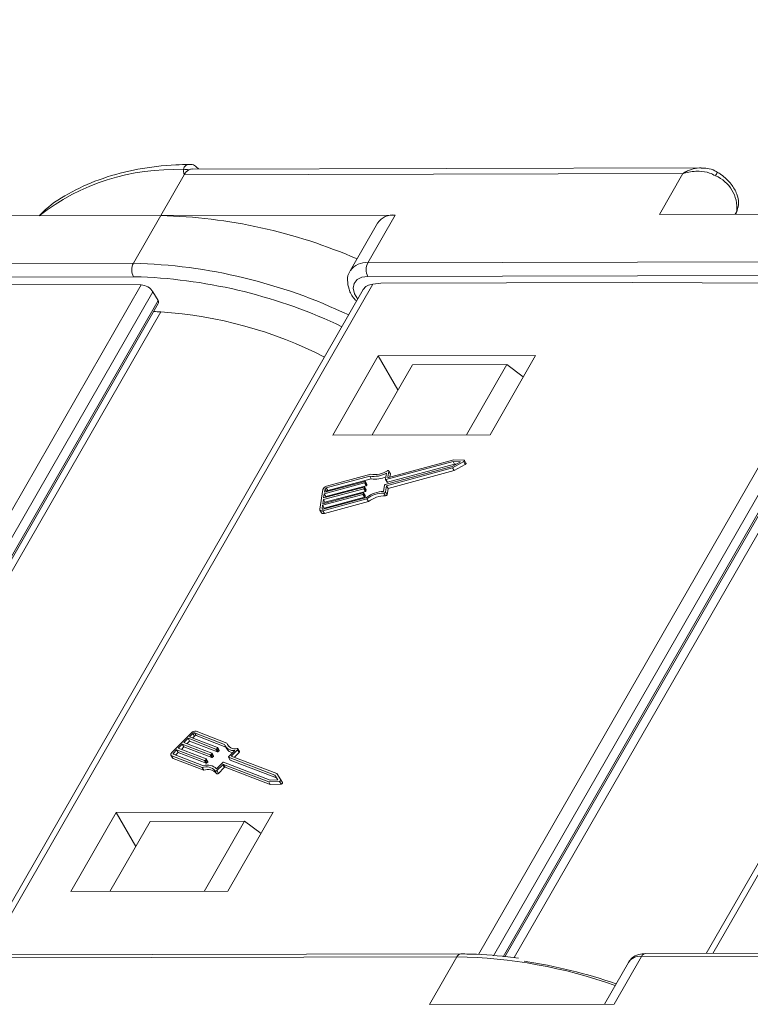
# Model space of a CAD drawing. Header units: millimetres. Extents: x 2816 to 3738, y -75 to 577.
# Tile 48 of 49: x 3550 to 3581, y 424 to 465. Entities that reach past the tile are written whole.
import ezdxf

# ---------------------------------------------------------------- set-up
doc = ezdxf.new("R2010")
doc.units = ezdxf.units.MM
doc.styles.get("Standard").update_dxf_attribs({"font": '仿宋_GB2312.ttf', "width": 0.8})
doc.dimstyles.new('ISO-25.1', dxfattribs={"dimtxt": 6, "dimasz": 5, "dimexe": 3.5, "dimexo": 0.625, "dimgap": 1.5, "dimtad": 1, "dimtoh": 1, "dimdsep": 46, "dimtxsty": 'Standard', "dimcen": 2.5, "dimadec": 0, "dimazin": 0, "dimtfac": 1, "dimtmove": 0, "dimatfit": 3, "dimfxl": 0, "dimarcsym": 0})

msp = doc.modelspace()

# ---------------------------------------------------------------- linework, layer by layer
at = {"color": 7, "linetype": 'Continuous', "lineweight": 15}
for p, q in [((3577.809, 458.236), (3557.082, 458.19)), ((3578.557, 458.472), (3557.408, 458.425)), ((3576.833, 456.537), (3577.809, 458.236)), ((3557.082, 458.19), (3556.106, 456.491)), ((3580.049, 456.665), (3579.98, 456.544)), ((3580.002, 456.544), (3580.049, 456.665)), ((3580.006, 456.544), (3580.067, 456.701)), ((3580.067, 456.701), (3580.049, 456.665)), ((3546.787, 456.471), (3556.106, 456.491)), ((3556.106, 456.491), (3554.967, 454.509)), ((3565.852, 456.513), (3556.106, 456.491)), ((3565.12, 456.18), (3563.981, 454.198)), ((3565.852, 456.513), (3564.713, 454.531)), ((3576.833, 456.537), (3586.152, 456.558)), ((3564.713, 454.531), (3585.013, 454.576)), ((3534.667, 454.464), (3554.967, 454.509)), ((3554.968, 453.943), (3534.668, 453.898)), ((3555.288, 453.941), (3554.968, 453.943)), ((3585.015, 454.01), (3564.714, 453.965)), ((3539.27, 425.723), (3555.29, 453.606)), ((3555.779, 453.323), (3539.89, 425.666)), ((3555.29, 453.606), (3545.661, 453.64)), ((3564.526, 453.418), (3548.639, 425.764)), ((3564.926, 453.643), (3548.909, 425.765)), ((3555.992, 452.956), (3555.779, 453.323)), ((3565.257, 453.683), (3564.926, 453.643)), ((3565.257, 453.683), (3575.707, 453.706)), ((3569.316, 425.789), (3585.336, 453.673)), ((3585.825, 453.389), (3569.936, 425.733)), ((3585.336, 453.673), (3575.707, 453.706)), ((3594.672, 453.485), (3578.784, 425.831)), ((3595.071, 453.71), (3579.055, 425.832)), ((3540.293, 425.63), (3555.992, 452.956)), ((3570.339, 425.696), (3586.038, 453.022)), ((3540.37, 425.623), (3556.005, 452.836)), ((3570.416, 425.689), (3586.051, 452.903)), ((3586.254, 452.558), (3570.797, 425.655)), ((3556.108, 452.491), (3540.656, 425.597)), ((3565.149, 450.657), (3563.261, 447.372)), ((3571.68, 450.671), (3565.149, 450.657)), ((3565.968, 449.245), (3565.149, 450.657)), ((3569.793, 447.386), (3571.68, 450.671)), ((3564.894, 447.376), (3566.57, 450.292)), ((3570.489, 450.301), (3566.57, 450.292)), ((3568.813, 447.384), (3570.489, 450.301)), ((3571.176, 449.793), (3570.489, 450.301)), ((3563.261, 447.372), (3569.793, 447.386)), ((3565.435, 445.317), (3568.224, 446.069)), ((3568.255, 446.273), (3565.466, 445.52)), ((3565.494, 445.267), (3568.232, 446.007)), ((3568.321, 446.16), (3565.531, 445.407)), ((3568.284, 446.346), (3565.569, 445.613)), ((3568.224, 446.069), (3568.566, 446.259)), ((3568.232, 446.007), (3568.698, 446.265)), ((3568.232, 446.007), (3568.298, 445.894)), ((3568.566, 446.259), (3568.255, 446.273)), ((3568.255, 446.273), (3568.321, 446.16)), ((3568.708, 446.327), (3568.284, 446.346)), ((3568.298, 445.894), (3568.764, 446.152)), ((3568.382, 446.157), (3568.321, 446.16)), ((3568.698, 446.265), (3568.764, 446.152)), ((3568.794, 446.204), (3568.729, 446.317)), ((3564.793, 445.664), (3562.986, 445.176)), ((3564.832, 445.739), (3562.996, 445.244)), ((3564.859, 445.551), (3563.052, 445.063)), ((3564.793, 445.664), (3564.859, 445.551)), ((3565.445, 445.531), (3565.486, 445.793)), ((3565.548, 445.624), (3565.586, 445.869)), ((3565.548, 445.624), (3565.555, 445.613)), ((3565.559, 445.154), (3568.298, 445.894)), ((3565.649, 445.769), (3565.584, 445.882)), ((3565.586, 445.869), (3565.652, 445.756)), ((3565.632, 445.63), (3565.652, 445.756)), ((3564.545, 445.141), (3562.867, 444.689)), ((3562.877, 444.756), (3564.555, 445.209)), ((3564.581, 445.379), (3562.903, 444.926)), ((3562.914, 444.994), (3564.592, 445.447)), ((3564.647, 445.266), (3562.969, 444.813)), ((3562.986, 445.176), (3563.052, 445.063)), ((3564.545, 445.141), (3564.611, 445.028)), ((3564.576, 445.199), (3564.571, 445.165)), ((3564.571, 445.165), (3564.636, 445.052)), ((3564.641, 445.092), (3564.575, 445.205)), ((3564.576, 445.199), (3564.642, 445.086)), ((3564.581, 445.379), (3564.647, 445.266)), ((3564.612, 445.436), (3564.607, 445.402)), ((3564.607, 445.402), (3564.673, 445.289)), ((3564.677, 445.33), (3564.611, 445.443)), ((3564.612, 445.436), (3564.678, 445.323)), ((3564.678, 445.323), (3564.673, 445.289)), ((3565.369, 445.031), (3565.409, 445.293)), ((3565.446, 445.524), (3565.512, 445.411)), ((3565.453, 445.005), (3565.494, 445.267)), ((3565.466, 445.52), (3565.531, 445.407)), ((3565.494, 445.267), (3565.559, 445.154)), ((3565.519, 444.892), (3565.559, 445.154)), ((3562.842, 445.105), (3562.717, 444.29)), ((3564.509, 444.904), (3562.831, 444.451)), ((3562.841, 444.519), (3564.519, 444.972)), ((3562.851, 444.294), (3564.658, 444.782)), ((3562.903, 444.926), (3562.877, 444.756)), ((3564.574, 444.791), (3562.896, 444.338)), ((3562.903, 444.926), (3562.969, 444.813)), ((3562.935, 445.13), (3562.914, 444.994)), ((3564.611, 445.028), (3562.933, 444.576)), ((3562.935, 445.13), (3563, 445.017)), ((3562.969, 444.813), (3562.964, 444.78)), ((3564.509, 444.904), (3564.574, 444.791)), ((3564.54, 444.961), (3564.534, 444.927)), ((3564.534, 444.927), (3564.6, 444.814)), ((3564.604, 444.855), (3564.539, 444.968)), ((3564.54, 444.961), (3564.605, 444.848)), ((3564.605, 444.848), (3564.6, 444.814)), ((3564.642, 445.086), (3564.636, 445.052)), ((3565.383, 444.956), (3565.448, 444.843)), ((3565.453, 445.005), (3565.519, 444.892)), ((3562.831, 444.451), (3562.81, 444.315)), ((3562.81, 444.315), (3562.822, 444.294)), ((3562.831, 444.451), (3562.896, 444.338)), ((3562.84, 444.226), (3564.676, 444.722)), ((3562.867, 444.689), (3562.841, 444.519)), ((3562.867, 444.689), (3562.933, 444.576)), ((3562.896, 444.338), (3562.891, 444.305)), ((3562.906, 444.113), (3564.742, 444.609)), ((3562.933, 444.576), (3562.927, 444.542)), ((3564.676, 444.722), (3564.742, 444.609)), ((3562.724, 444.251), (3562.789, 444.138)), ((3562.84, 444.226), (3562.906, 444.113)), ((3557.378, 434.997), (3556.566, 434.182)), ((3557.442, 434.973), (3557.307, 434.837)), ((3557.442, 434.973), (3557.508, 434.86)), ((3558.759, 434.513), (3557.508, 434.994)), ((3557.508, 434.994), (3557.574, 434.881)), ((3558.846, 434.574), (3557.576, 435.062)), ((3557.002, 434.531), (3556.833, 434.361)), ((3558.164, 434.084), (3557.002, 434.531)), ((3557.002, 434.531), (3557.068, 434.418)), ((3557.239, 434.769), (3557.07, 434.599)), ((3557.07, 434.599), (3558.231, 434.152)), ((3557.305, 434.656), (3557.199, 434.549)), ((3558.401, 434.322), (3557.239, 434.769)), ((3557.239, 434.769), (3557.305, 434.656)), ((3558.466, 434.209), (3557.305, 434.656)), ((3557.307, 434.837), (3558.468, 434.39)), ((3557.508, 434.86), (3557.436, 434.787)), ((3558.81, 434.406), (3557.574, 434.881)), ((3558.846, 434.574), (3558.912, 434.461)), ((3556.629, 434.111), (3557.879, 433.63)), ((3556.766, 434.293), (3556.63, 434.157)), ((3556.63, 434.157), (3556.666, 434.096)), ((3556.831, 434.18), (3556.725, 434.073)), ((3557.927, 433.846), (3556.766, 434.293)), ((3556.766, 434.293), (3556.831, 434.18)), ((3557.993, 433.733), (3556.831, 434.18)), ((3556.833, 434.361), (3557.995, 433.914)), ((3557.068, 434.418), (3556.962, 434.311)), ((3558.229, 433.971), (3557.068, 434.418)), ((3558.231, 434.129), (3558.197, 434.095)), ((3558.197, 434.095), (3558.262, 433.982)), ((3558.231, 434.129), (3558.296, 434.016)), ((3558.302, 434.035), (3558.237, 434.148)), ((3558.401, 434.322), (3558.466, 434.209)), ((3558.467, 434.367), (3558.433, 434.333)), ((3558.433, 434.333), (3558.499, 434.22)), ((3558.467, 434.367), (3558.533, 434.254)), ((3558.539, 434.273), (3558.473, 434.386)), ((3558.533, 434.254), (3558.499, 434.22)), ((3558.788, 434.444), (3558.853, 434.331)), ((3558.916, 434.443), (3558.912, 434.461)), ((3558.923, 434.004), (3559.184, 434.267)), ((3559.038, 434.03), (3559.299, 434.293)), ((3559.166, 433.981), (3559.365, 434.18)), ((3559.299, 434.293), (3559.365, 434.18)), ((3559.377, 434.218), (3559.311, 434.331)), ((3556.53, 434.068), (3556.596, 433.955)), ((3556.561, 434.043), (3557.832, 433.554)), ((3556.561, 434.043), (3556.627, 433.93)), ((3556.627, 433.93), (3557.897, 433.441)), ((3557.927, 433.846), (3557.993, 433.733)), ((3557.994, 433.891), (3557.96, 433.857)), ((3557.96, 433.857), (3558.026, 433.744)), ((3557.994, 433.891), (3558.059, 433.778)), ((3558.065, 433.797), (3558, 433.91)), ((3558.059, 433.778), (3558.026, 433.744)), ((3558.164, 434.084), (3558.229, 433.971)), ((3558.296, 434.016), (3558.262, 433.982)), ((3558.425, 433.503), (3558.686, 433.766)), ((3558.715, 433.684), (3560.595, 432.961)), ((3558.715, 433.684), (3558.781, 433.571)), ((3558.719, 433.777), (3560.649, 433.034)), ((3558.917, 433.985), (3558.982, 433.872)), ((3560.852, 433.238), (3558.922, 433.981)), ((3558.922, 433.981), (3558.987, 433.868)), ((3560.918, 433.125), (3558.987, 433.868)), ((3560.933, 433.301), (3559.038, 434.03)), ((3557.832, 433.554), (3557.897, 433.441)), ((3558.361, 433.414), (3558.427, 433.301)), ((3558.438, 433.427), (3558.683, 433.673)), ((3558.438, 433.427), (3558.503, 433.314)), ((3558.503, 433.314), (3558.748, 433.56)), ((3558.683, 433.673), (3558.748, 433.56)), ((3558.781, 433.571), (3560.66, 432.848)), ((3561.102, 433.044), (3560.933, 433.301)), ((3560.595, 432.961), (3561.04, 432.982)), ((3560.595, 432.961), (3560.66, 432.848)), ((3560.649, 433.034), (3560.977, 433.049)), ((3560.66, 432.848), (3561.106, 432.869)), ((3560.977, 433.049), (3560.852, 433.238)), ((3560.852, 433.238), (3560.918, 433.125)), ((3560.968, 433.049), (3560.918, 433.125)), ((3561.04, 432.982), (3561.106, 432.869)), ((3561.168, 432.93), (3561.103, 433.043)), ((3554.248, 431.684), (3552.361, 428.399)), ((3560.78, 431.698), (3554.248, 431.684)), ((3555.068, 430.271), (3554.248, 431.684)), ((3558.893, 428.413), (3560.78, 431.698)), ((3555.67, 431.319), (3553.994, 428.402)), ((3559.589, 431.328), (3555.67, 431.319)), ((3559.589, 431.328), (3557.913, 428.411)), ((3560.276, 430.82), (3559.589, 431.328)), ((3552.361, 428.399), (3558.893, 428.413)), ((3548.118, 425.646), (3568.418, 425.691)), ((3568.582, 425.809), (3548.281, 425.764)), ((3567.28, 423.709), (3568.418, 425.691)), ((3576.095, 425.708), (3574.956, 423.726)), ((3597.682, 425.756), (3576.095, 425.708)), ((3597.845, 425.873), (3576.258, 425.826)), ((3575.546, 425.458), (3574.55, 423.725)), ((3574.956, 423.726), (3567.28, 423.709))]:
    msp.add_line(p, q, dxfattribs=at)
at = {"color": 7, "linetype": 'Continuous', "lineweight": 15, "flags": 128}
for points in [[(3564.714, 453.965), (3564.46, 453.93), (3564.265, 453.831), (3564.145, 453.675), (3564.11, 453.474), (3564.163, 453.244), (3564.293, 453.012)], [(3568.698, 446.265), (3568.71, 446.273), (3568.72, 446.283), (3568.727, 446.293), (3568.731, 446.304), (3568.73, 446.313), (3568.726, 446.32), (3568.718, 446.325), (3568.708, 446.327)], [(3568.764, 446.152), (3568.776, 446.16), (3568.786, 446.17), (3568.793, 446.18), (3568.796, 446.191), (3568.796, 446.2), (3568.794, 446.204)], [(3565.586, 445.869), (3565.586, 445.877), (3565.583, 445.884), (3565.577, 445.889), (3565.569, 445.892), (3565.559, 445.893), (3565.548, 445.891), (3565.536, 445.888), (3565.524, 445.882)], [(3565.569, 445.613), (3565.564, 445.612), (3565.56, 445.612), (3565.556, 445.612), (3565.553, 445.614), (3565.551, 445.615), (3565.549, 445.618), (3565.548, 445.62), (3565.548, 445.624)], [(3565.652, 445.756), (3565.651, 445.764), (3565.649, 445.769)], [(3564.555, 445.209), (3564.56, 445.21), (3564.564, 445.21), (3564.568, 445.21), (3564.571, 445.209), (3564.574, 445.207), (3564.575, 445.205), (3564.576, 445.202), (3564.576, 445.199)], [(3564.592, 445.447), (3564.596, 445.448), (3564.601, 445.448), (3564.604, 445.447), (3564.607, 445.446), (3564.61, 445.445), (3564.612, 445.442), (3564.612, 445.439), (3564.612, 445.436)], [(3565.466, 445.52), (3565.461, 445.519), (3565.457, 445.519), (3565.453, 445.52), (3565.45, 445.521), (3565.448, 445.522), (3565.446, 445.525), (3565.445, 445.528), (3565.445, 445.531)], [(3564.519, 444.972), (3564.524, 444.973), (3564.528, 444.973), (3564.531, 444.972), (3564.535, 444.971), (3564.537, 444.969), (3564.539, 444.967), (3564.54, 444.964), (3564.54, 444.961)], [(3562.81, 444.315), (3562.81, 444.309), (3562.811, 444.303), (3562.815, 444.299), (3562.82, 444.295), (3562.826, 444.293), (3562.834, 444.292), (3562.842, 444.292), (3562.851, 444.294)], [(3562.717, 444.29), (3562.717, 444.271), (3562.722, 444.254), (3562.732, 444.24), (3562.747, 444.229), (3562.766, 444.222), (3562.788, 444.219), (3562.814, 444.221), (3562.84, 444.226)], [(3556.566, 434.182), (3556.548, 434.161), (3556.535, 434.14), (3556.526, 434.119), (3556.523, 434.099), (3556.525, 434.08), (3556.532, 434.064), (3556.544, 434.052), (3556.561, 434.043)], [(3556.63, 434.157), (3556.624, 434.15), (3556.62, 434.143), (3556.617, 434.136), (3556.616, 434.129), (3556.617, 434.123), (3556.619, 434.118), (3556.623, 434.114), (3556.629, 434.111)], [(3558.231, 434.152), (3558.234, 434.151), (3558.236, 434.149), (3558.237, 434.146), (3558.238, 434.143), (3558.237, 434.139), (3558.236, 434.136), (3558.234, 434.132), (3558.231, 434.129)], [(3558.468, 434.39), (3558.471, 434.389), (3558.473, 434.386), (3558.474, 434.384), (3558.475, 434.381), (3558.474, 434.377), (3558.473, 434.374), (3558.47, 434.37), (3558.467, 434.367)], [(3559.299, 434.293), (3559.307, 434.302), (3559.312, 434.311), (3559.314, 434.32), (3559.313, 434.328), (3559.309, 434.334), (3559.303, 434.339), (3559.294, 434.341), (3559.284, 434.341)], [(3559.365, 434.18), (3559.372, 434.189), (3559.377, 434.198), (3559.379, 434.207), (3559.379, 434.215), (3559.377, 434.218)], [(3557.995, 433.914), (3557.997, 433.913), (3558, 433.911), (3558.001, 433.908), (3558.001, 433.905), (3558, 433.902), (3557.999, 433.898), (3557.997, 433.894), (3557.994, 433.891)], [(3558.922, 433.981), (3558.919, 433.982), (3558.917, 433.984), (3558.916, 433.987), (3558.916, 433.99), (3558.916, 433.993), (3558.918, 433.997), (3558.92, 434), (3558.923, 434.004)], [(3558.361, 433.414), (3558.366, 433.409), (3558.374, 433.405), (3558.383, 433.403), (3558.394, 433.404), (3558.406, 433.407), (3558.417, 433.412), (3558.428, 433.419), (3558.438, 433.427)], [(3558.427, 433.301), (3558.432, 433.296), (3558.439, 433.292), (3558.449, 433.29), (3558.46, 433.291), (3558.471, 433.294), (3558.483, 433.299), (3558.494, 433.306), (3558.503, 433.314)], [(3561.04, 432.982), (3561.053, 432.984), (3561.067, 432.989), (3561.08, 432.996), (3561.091, 433.006), (3561.099, 433.016), (3561.104, 433.026), (3561.105, 433.036), (3561.102, 433.044)], [(3561.106, 432.869), (3561.119, 432.871), (3561.132, 432.876), (3561.145, 432.883), (3561.156, 432.893), (3561.165, 432.903), (3561.17, 432.913), (3561.171, 432.923), (3561.168, 432.93)]]:
    msp.add_lwpolyline(points, dxfattribs=at)
at = {"color": 7, "linetype": 'Continuous', "lineweight": 15}
for centre, radius, start, end in [((3556.579, 449.497), 8.902, 87.0125, 128.3365), ((3557.165, 458.06), 0.35, 71.5241, 110.4784), ((3557.527, 457.956), 0.503, 119.9328, 152.1961), ((3557.41, 458.143), 0.283, 90.3832, 118.3046), ((3578.57, 458.538), 0.712, 326.4517, 340.1209), ((3578.601, 456.803), 1.455, 354.5664, 67.2376), ((3555.572, 434.695), 21.803, 66.5041, 88.596), ((3565.769, 455.725), 0.792, 83.9702, 144.9679), ((3555.514, 454.227), 0.615, 152.7297, 207.5188), ((3554.39, 432.402), 22.115, 64.4795, 88.5043), ((3564.631, 453.737), 0.798, 84.1067, 143.5228), ((3565.259, 454.249), 0.615, 152.7297, 207.5188), ((3554.416, 432.524), 21.435, 64.516, 87.6672), ((3555.531, 438.312), 14.191, 87.6689, 88.8658), ((3554.968, 435.107), 17.421, 62.866, 86.2488), ((3564.956, 446.712), 1.061, 261.1913, 299.9652), ((3565.001, 446.675), 0.95, 259.8133, 303.4569), ((3565.021, 446.562), 1.024, 260.8827, 295.4804), ((3563.041, 445.039), 0.209, 102.2529, 161.8162), ((3563.001, 445.108), 0.0698, 102.2529, 161.8162), ((3564.538, 445.176), 0.0349, 282.2529, 341.8162), ((3564.574, 445.413), 0.0349, 282.2529, 341.8162), ((3564.64, 445.3), 0.0349, 282.2529, 341.8162), ((3564.668, 445.325), 0.00967, 349.0563, 29.2875), ((3565.442, 445.282), 0.0349, 102.2529, 161.8162), ((3565.525, 445.422), 0.0168, 221.6755, 294.2872), ((3563.066, 444.995), 0.0698, 102.2529, 161.8162), ((3564.501, 444.938), 0.0349, 282.2529, 341.8162), ((3564.567, 444.825), 0.0349, 282.2529, 341.8162), ((3564.596, 444.85), 0.00967, 349.0563, 29.2875), ((3564.603, 445.063), 0.0349, 282.2529, 341.8162), ((3564.632, 445.087), 0.00967, 349.0563, 29.2875), ((3565.423, 443.74), 1.293, 92.3955, 126.2747), ((3565.358, 443.851), 1.106, 88.7409, 128.0528), ((3565.424, 443.738), 1.106, 88.7409, 128.0528), ((3565.386, 445.028), 0.0716, 267.5104, 341.2122), ((3565.451, 444.915), 0.0716, 267.5104, 341.2122), ((3562.864, 444.205), 0.101, 221.6755, 294.2872), ((3557.534, 434.857), 0.209, 78.4324, 137.9957), ((3557.494, 434.926), 0.0698, 78.4324, 137.9957), ((3557.56, 434.813), 0.0698, 78.4324, 137.9957), ((3559.128, 434.66), 0.398, 201.6581, 278.1138), ((3559.192, 434.697), 0.367, 199.6453, 284.4409), ((3558.171, 434.118), 0.0349, 258.4324, 317.9957), ((3558.408, 434.356), 0.0349, 258.4324, 317.9957), ((3558.473, 434.243), 0.0349, 258.4324, 317.9957), ((3558.523, 434.268), 0.0168, 305.9614, 18.5731), ((3559.155, 434.521), 0.356, 212.2867, 259.4413), ((3556.645, 433.985), 0.058, 210.9611, 251.1923), ((3557.934, 433.88), 0.0349, 258.4324, 317.9957), ((3558, 433.767), 0.0349, 258.4324, 317.9957), ((3558.049, 433.792), 0.0168, 305.9614, 18.5731), ((3558.236, 434.005), 0.0349, 258.4324, 317.9957), ((3558.286, 434.03), 0.0168, 305.9614, 18.5731), ((3558.708, 433.65), 0.0349, 78.4324, 137.9957), ((3558.712, 433.742), 0.0349, 78.4324, 137.9957), ((3558.991, 433.877), 0.00967, 210.9611, 251.1923), ((3557.999, 433.114), 0.471, 39.6341, 110.8073), ((3558.044, 433.1), 0.555, 46.6309, 107.2395), ((3558.064, 433.001), 0.471, 39.6341, 110.8073), ((3558.774, 433.537), 0.0349, 78.4324, 137.9957), ((3568.596, 425.617), 0.192, 94.1665, 157.3778), ((3568.085, 405.156), 20.538, 70.3428, 89.0701), ((3567.938, 403.9), 21.854, 71.0495, 81.3902), ((3576.026, 425.132), 0.58, 83.1614, 145.7766), ((3576.279, 425.626), 0.201, 95.8172, 155.7418)]:
    msp.add_arc(centre, radius, start, end, dxfattribs=at)
for centre, major_axis, ratio, start_param, end_param in [((3555.454, 453.324), (-0.346, 0.201), 0.573593, 3.9303, 5.501096), ((3565.254, 453.078), (-0.75, 0.294), 0.653837, 5.400501, 6.185818), ((3555.797, 452.956), (-0.207, 0.121), 0.573593, 3.14482, 3.9303)]:
    msp.add_ellipse(centre, major_axis=major_axis, ratio=ratio, start_param=start_param, end_param=end_param, dxfattribs=at)
for points, knots in [([(3557.297, 458.615), (3557.109, 458.612), (3556.365, 458.599), (3555.138, 458.442), (3553.682, 458.073), (3552.402, 457.5), (3551.52, 456.963), (3551.14, 456.567), (3551.056, 456.48)], [0, 0, 0, 0, 0.0732091, 0.2906514, 0.5082285, 0.724879, 0.9393703, 1, 1, 1, 1]), ([(3557.043, 458.387), (3557.048, 458.408), (3557.062, 458.469), (3557.123, 458.557), (3557.209, 458.62), (3557.274, 458.613), (3557.295, 458.611)], [0, 0, 0, 0, 0.146645, 0.448799, 0.822208, 1, 1, 1, 1]), ([(3557.082, 458.19), (3557.082, 458.191), (3557.067, 458.244), (3557.049, 458.307), (3557.044, 458.375), (3557.043, 458.387)], [0, 0, 0, 0, 0.012087, 0.82463, 1, 1, 1, 1]), ([(3557.674, 458.426), (3557.633, 458.47), (3557.55, 458.562), (3557.407, 458.623), (3557.319, 458.615), (3557.295, 458.613)], [0, 0, 0, 0, 0.401699, 0.835997, 1, 1, 1, 1]), ([(3578.569, 458.471), (3578.565, 458.472), (3578.541, 458.474), (3578.404, 458.464), (3578.217, 458.431), (3578.029, 458.356), (3577.942, 458.313), (3577.894, 458.287), (3577.866, 458.271), (3577.843, 458.257), (3577.827, 458.248), (3577.819, 458.243), (3577.813, 458.239), (3577.811, 458.237), (3577.809, 458.236)], [0, 0, 0, 0, 0.015472, 0.093947, 0.519913, 0.724869, 0.839405, 0.872969, 0.925345, 0.956074, 0.974144, 0.99007, 0.992381, 1, 1, 1, 1]), ([(3577.809, 458.236), (3577.811, 458.237), (3577.82, 458.24), (3577.85, 458.249), (3577.887, 458.259), (3578.097, 458.313), (3578.442, 458.353), (3578.874, 458.293), (3579.084, 458.186), (3579.164, 458.145)], [0, 0, 0, 0, 0.005088, 0.020369, 0.070807, 0.089086, 0.500311, 0.809226, 1, 1, 1, 1]), ([(3579.234, 458.288), (3579.204, 458.309), (3579.084, 458.396), (3578.851, 458.46), (3578.655, 458.46), (3578.569, 458.46)], [0, 0, 0, 0, 0.158147, 0.632476, 1, 1, 1, 1]), ([(3580.067, 456.701), (3580.093, 456.805), (3580.152, 457.029), (3580.066, 457.411), (3579.827, 457.819), (3579.511, 458.12), (3579.291, 458.263), (3579.24, 458.296)], [0, 0, 0, 0, 0.17956, 0.389755, 0.635768, 0.914648, 1, 1, 1, 1]), ([(3564.003, 454.212), (3563.989, 454.197), (3563.892, 454.088), (3563.853, 453.799), (3563.92, 453.414), (3564.062, 453.112), (3564.217, 452.966), (3564.249, 452.936)], [0, 0, 0, 0, 0.04539, 0.324809, 0.598218, 0.917418, 1, 1, 1, 1]), ([(3570.972, 425.639), (3570.387, 425.706), (3569.572, 425.8), (3568.799, 425.807), (3568.582, 425.809)], [0, 0, 0, 0, 0.718456, 1, 1, 1, 1]), ([(3576.258, 425.826), (3576.163, 425.818), (3575.962, 425.802), (3575.703, 425.676), (3575.599, 425.523), (3575.553, 425.456)], [0, 0, 0, 0, 0.336519, 0.708066, 1, 1, 1, 1])]:
    msp.add_open_spline(points, degree=3, knots=knots, dxfattribs=at)

# ---------------------------------------------------------------- leaders
at = {"color": 5, "lineweight": 9}
msp.add_leader([(3545.158, 458.398), (3562.195, 495.672), (3569.902, 495.672)], dimstyle='ISO-25.1', override={"dimgap": 1.5, "dimtad": 0, "dimldrblk": 'Dot'}, dxfattribs=at)

doc.saveas('drawing.dxf')
